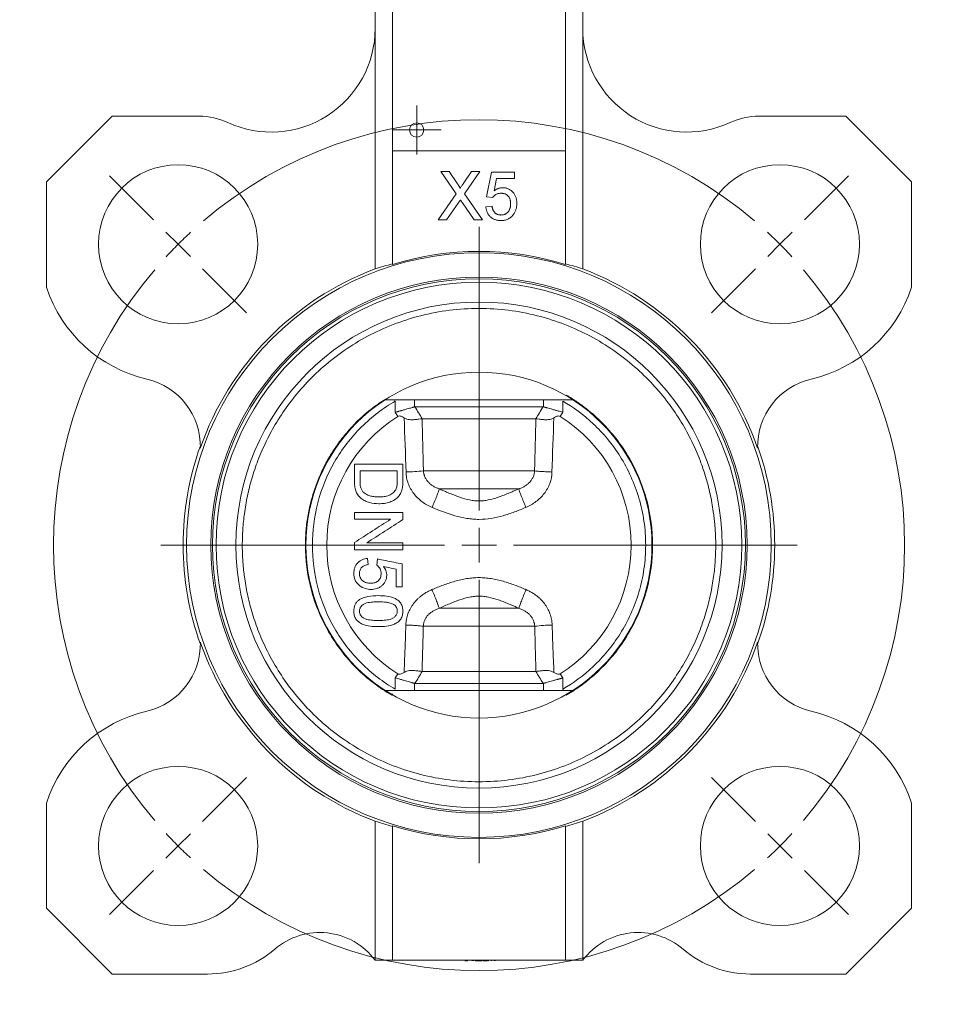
# Model space of a CAD drawing. Header units: millimetres. Extents: x 117 to 735, y -48 to 655.
# Tile 11 of 26: x 167 to 300, y 224 to 367. Entities that reach past the tile are written whole.
import ezdxf

# ---------------------------------------------------------------- set-up
doc = ezdxf.new("R2010")
doc.units = ezdxf.units.MM

# ---------------------------------------------------------------- blocks, each defined once
blk = doc.blocks.new('SW_CENTERMARKSYMBOL_4')
at = {"color": 0, "linetype": 'Continuous', "lineweight": 0}
for p, q in [((0, 2.5), (0, 3.525)), ((0, 0), (0, 2.5)), ((-2.5, 0), (-3.525, 0)), ((0, 0), (-2.5, 0)), ((0, 0), (0, -2.5)), ((0, 0), (2.5, 0)), ((2.5, 0), (3.525, 0)), ((0, -2.5), (0, -3.525))]:
    blk.add_line(p, q, dxfattribs=at)
blk = doc.blocks.new('SW_CENTERMARKSYMBOL_5')
at = {"color": 0, "linetype": 'Continuous', "lineweight": 0}
for p, q in [((-3.54, 3.54), (-9.9, 9.9)), ((90.51, 3.54), (96.87, 9.9)), ((0, 0), (-1.77, 1.77)), ((43.49, -38.49), (43.49, 2.5)), ((86.97, 0), (88.74, 1.77)), ((0, 0), (1.77, -1.77)), ((86.97, 0), (85.21, -1.77)), ((3.54, -3.54), (9.9, -9.9)), ((83.44, -3.54), (77.07, -9.9)), ((43.49, -43.49), (43.49, -40.99)), ((38.49, -43.49), (-2.5, -43.49)), ((43.49, -43.49), (40.99, -43.49)), ((43.49, -43.49), (43.49, -45.99)), ((43.49, -43.49), (45.99, -43.49)), ((48.49, -43.49), (89.47, -43.49)), ((43.49, -48.49), (43.49, -89.47)), ((3.54, -83.44), (9.9, -77.07)), ((83.44, -83.44), (77.07, -77.07)), ((0, -86.97), (1.77, -85.21)), ((86.97, -86.97), (85.21, -85.21)), ((0, -86.97), (-1.77, -88.74)), ((86.97, -86.97), (88.74, -88.74)), ((-3.54, -90.51), (-9.9, -96.87)), ((90.51, -90.51), (96.87, -96.87))]:
    blk.add_line(p, q, dxfattribs=at)
for start, end in [(49.6582, 130.3418), (132.6709, 135), (45, 47.3291), (135, 137.3291), (42.6709, 45), (139.6582, 220.3418), (319.6582, 40.3418), (222.6709, 225), (315, 317.3291), (225, 227.3291), (312.6709, 315), (229.6582, 310.3418)]:
    blk.add_arc((43.49, -43.49), 61.5, start, end, dxfattribs=at)

msp = doc.modelspace()

# ---------------------------------------------------------------- linework, layer by layer
at = {"color": 7, "linetype": 'Continuous', "lineweight": 15}
for p, q in [((220.63, 417.39), (220.63, 347.69)), ((245.63, 347.69), (245.63, 417.39)), ((218.13, 365.39), (218.13, 411.39)), ((248.13, 365.39), (248.13, 411.39)), ((218.13, 365.39), (218.13, 330.6)), ((248.13, 330.6), (248.13, 365.39)), ((180.13, 352.69), (170.63, 343.19)), ((192.66, 352.69), (180.13, 352.69)), ((273.61, 352.69), (286.13, 352.69)), ((286.13, 352.69), (295.63, 343.19)), ((220.63, 331.25), (220.63, 347.69)), ((245.63, 347.69), (220.63, 347.69)), ((245.63, 347.69), (245.63, 331.25)), ((227.61, 344.69), (228.8, 344.69)), ((229.84, 341.45), (227.61, 344.69)), ((228.8, 344.69), (230.02, 342.91)), ((230.84, 342.91), (232.06, 344.69)), ((233.27, 344.69), (231.04, 341.44)), ((232.06, 344.69), (233.27, 344.69)), ((234.21, 341.01), (234.93, 344.6)), ((234.93, 344.6), (238.25, 344.6)), ((238.25, 344.6), (238.25, 343.7)), ((170.63, 343.19), (170.63, 327.97)), ((235.66, 343.7), (235.31, 341.89)), ((238.25, 343.7), (235.66, 343.7)), ((295.63, 343.19), (295.63, 327.97)), ((227.25, 337.69), (229.84, 341.45)), ((232.43, 337.69), (230.73, 340.16)), ((231.04, 341.44), (233.63, 337.69)), ((235.11, 340.92), (234.21, 341.01)), ((230.11, 340.09), (228.46, 337.69)), ((234.12, 339.57), (235.02, 339.66)), ((228.46, 337.69), (227.25, 337.69)), ((233.63, 337.69), (232.43, 337.69)), ((246.7, 311.69), (219.57, 311.69)), ((221.03, 311.51), (221.03, 309.88)), ((242.4, 310.69), (223.87, 310.69)), ((245.24, 309.88), (245.24, 311.51)), ((221.4, 309.29), (221.03, 309.88)), ((224.92, 308.95), (224.9, 308.95)), ((241.34, 308.95), (224.92, 308.95)), ((241.37, 308.95), (241.34, 308.95)), ((244.87, 309.29), (245.24, 309.88)), ((241.17, 301.42), (225.1, 301.42)), ((227.4, 298.82), (238.87, 298.82)), ((215.13, 290.02), (215.13, 290.69)), ((222.13, 290.02), (222.13, 290.69)), ((217.11, 287.87), (217.02, 288.77)), ((218.45, 288.68), (218.37, 287.78)), ((221.15, 284.64), (222.04, 284.64)), ((238.89, 281.55), (227.38, 281.55)), ((225.08, 278.95), (241.19, 278.95)), ((221.03, 271.49), (221.4, 272.08)), ((224.9, 272.42), (224.92, 272.42)), ((224.92, 272.42), (241.34, 272.42)), ((241.34, 272.42), (241.37, 272.42)), ((245.24, 271.49), (244.87, 272.08)), ((221.03, 271.49), (221.03, 269.86)), ((223.87, 270.69), (242.4, 270.69)), ((245.24, 269.86), (245.24, 271.49)), ((219.57, 269.69), (246.7, 269.69)), ((170.63, 253.4), (170.63, 238.19)), ((295.63, 238.19), (295.63, 253.4)), ((218.13, 230.69), (218.13, 250.77)), ((248.13, 230.69), (248.13, 250.77)), ((220.63, 230.69), (220.63, 250.1)), ((245.63, 230.69), (245.63, 250.1)), ((170.63, 238.19), (180.13, 228.69)), ((286.13, 228.69), (295.63, 238.19)), ((218.13, 230.69), (220.63, 230.69)), ((220.63, 230.69), (245.63, 230.69)), ((231.12, 230.59), (231.12, 230.69)), ((231.12, 230.59), (231.21, 230.59)), ((231.21, 230.59), (231.21, 230.69)), ((231.21, 230.59), (231.49, 230.59)), ((231.49, 230.59), (231.49, 230.69)), ((231.49, 230.59), (231.49, 230.69)), ((231.49, 230.59), (231.49, 230.59)), ((232.16, 230.59), (232.16, 230.69)), ((232.29, 230.59), (232.29, 230.69)), ((232.41, 230.59), (232.41, 230.69)), ((232.62, 230.59), (232.62, 230.69)), ((232.62, 230.59), (232.76, 230.59)), ((232.76, 230.59), (232.76, 230.69)), ((232.78, 230.59), (232.78, 230.69)), ((232.78, 230.59), (232.93, 230.59)), ((232.93, 230.59), (232.93, 230.69)), ((232.93, 230.59), (233.55, 230.59)), ((233.55, 230.59), (233.55, 230.69)), ((233.55, 230.59), (233.55, 230.69)), ((233.55, 230.59), (233.55, 230.59)), ((233.61, 230.59), (233.61, 230.69)), ((233.76, 230.59), (233.76, 230.69)), ((233.76, 230.59), (234.34, 230.59)), ((234.34, 230.59), (234.34, 230.69)), ((234.34, 230.59), (234.34, 230.69)), ((234.34, 230.59), (234.34, 230.59)), ((234.45, 230.59), (234.45, 230.69)), ((234.45, 230.59), (234.51, 230.59)), ((234.51, 230.59), (234.51, 230.69)), ((234.96, 230.59), (234.96, 230.69)), ((235.39, 230.59), (235.39, 230.69)), ((235.47, 230.59), (235.47, 230.69)), ((245.63, 230.69), (248.13, 230.69)), ((180.13, 228.69), (193.89, 228.69)), ((272.38, 228.69), (286.13, 228.69))]:
    msp.add_line(p, q, dxfattribs=at)
at = {"color": 8, "linetype": 'Continuous', "lineweight": 15}
for p, q in [((223.83, 310.68), (223.83, 311.69)), ((242.44, 311.69), (242.44, 310.68)), ((223.83, 269.69), (223.83, 270.69)), ((242.44, 270.69), (242.44, 269.69))]:
    msp.add_line(p, q, dxfattribs=at)
at = {"color": 8, "linetype": 'Continuous', "lineweight": 15, "flags": 128}
for points in [[(220.93, 311.69), (220.94, 311.68), (221.03, 311.51)], [(245.34, 269.69), (245.33, 269.69), (245.24, 269.86)]]:
    msp.add_lwpolyline(points, dxfattribs=at)
at = {"color": 7, "linetype": 'Continuous', "lineweight": 15}
for centre, radius in [((224.13, 350.69), 1.03), ((189.65, 334.17), 11.5), ((276.62, 334.17), 11.5), ((233.13, 290.69), 42.25), ((233.13, 290.69), 38.75), ((233.13, 290.69), 38.5), ((233.13, 290.69), 25), ((189.65, 247.2), 11.5), ((276.62, 247.2), 11.5)]:
    msp.add_circle(centre, radius, dxfattribs=at)
for centre, radius, start, end in [((203.13, 365.39), 15, 245.2304, 360), ((263.13, 365.39), 15, 180, 294.7696), ((192.66, 342.69), 10, 65.2304, 90), ((273.61, 342.69), 10, 90, 114.7696), ((233.13, 290.69), 42.45, 72.873, 107.127), ((233.13, 290.69), 42.64, 110.5969, 160.8059), ((233.13, 290.69), 42.64, 19.1941, 69.4031), ((189.65, 334.17), 20, 198.0758, 256.9412), ((233.13, 290.69), 38, 0, 180), ((276.62, 334.17), 20, 283.0588, 341.9242), ((233.13, 290.69), 35.13, 0, 180), ((182.87, 304.95), 10, 358.5986, 76.9412), ((283.4, 304.95), 10, 103.0588, 181.4014), ((233.13, 290.69), 22, 122.2386, 237.7614), ((233.13, 290.69), 22, 302.2386, 57.7614), ((233.13, 290.69), 42.74, 160.3968, 199.6032), ((233.13, 290.69), 42.74, 340.3968, 19.6032), ((222.01, 329.62), 28.37, 271.1704, 276.2597), ((233.13, 290.69), 38, 180, 360), ((233.13, 290.69), 35.13, 180, 0), ((244.27, 253.33), 25.81, 91.2427, 96.8554), ((182.87, 276.42), 10, 283.0588, 1.4014), ((233.13, 290.69), 42.64, 199.1941, 249.4031), ((233.13, 290.69), 42.64, 290.5969, 340.8059), ((283.4, 276.42), 10, 178.5986, 256.9412), ((189.65, 247.2), 20, 103.0588, 161.9242), ((276.62, 247.2), 20, 18.0758, 76.9412), ((233.13, 290.69), 42.46, 252.8807, 287.1193), ((210.13, 224.69), 10, 36.8699, 130.5358), ((256.13, 224.69), 10, 49.4642, 143.1301), ((193.89, 243.69), 15, 270, 310.5358), ((272.38, 243.69), 15, 229.4642, 270)]:
    msp.add_arc(centre, radius, start, end, dxfattribs=at)
for centre, start_param, end_param in [((231.44, 290.69), 1.830374, 1.892359), ((234.83, 290.69), 1.249234, 1.311219), ((231.44, 290.69), 4.390826, 4.452811), ((234.83, 290.69), 4.971967, 5.033952)]:
    msp.add_ellipse(centre, major_axis=(42.1, 0), ratio=0.999191, start_param=start_param, end_param=end_param, dxfattribs=at)
for points, knots in [([(230.02, 342.91), (230.05, 342.87), (230.11, 342.79), (230.19, 342.67), (230.25, 342.56), (230.3, 342.47), (230.34, 342.4), (230.37, 342.33), (230.39, 342.29), (230.39, 342.26), (230.39, 342.25)], [0, 0, 0, 0, 0.209538, 0.393206, 0.554151, 0.689382, 0.80228, 0.889952, 0.956059, 1, 1, 1, 1]), ([(230.39, 342.25), (230.42, 342.29), (230.48, 342.38), (230.59, 342.54), (230.71, 342.72), (230.8, 342.84), (230.84, 342.91)], [0, 0, 0, 0, 0.195959, 0.429465, 0.696675, 1, 1, 1, 1]), ([(235.31, 341.89), (235.36, 341.92), (235.45, 342), (235.6, 342.09), (235.76, 342.17), (235.91, 342.24), (236.07, 342.29), (236.23, 342.32), (236.39, 342.35), (236.5, 342.35), (236.55, 342.35)], [0, 0, 0, 0, 0.136729, 0.268515, 0.395529, 0.52, 0.640496, 0.761236, 0.880107, 1, 1, 1, 1]), ([(236.55, 342.35), (236.63, 342.35), (236.76, 342.35), (236.97, 342.32), (237.17, 342.27), (237.35, 342.2), (237.53, 342.11), (237.7, 342), (237.87, 341.87), (238.02, 341.72), (238.16, 341.56), (238.28, 341.38), (238.38, 341.19), (238.46, 340.99), (238.53, 340.78), (238.58, 340.56), (238.6, 340.33), (238.61, 340.17), (238.61, 340.09)], [0, 0, 0, 0, 0.061997, 0.122088, 0.181375, 0.239508, 0.297836, 0.35688, 0.417282, 0.47964, 0.5425, 0.604962, 0.666991, 0.730216, 0.794173, 0.860458, 0.928578, 1, 1, 1, 1]), ([(230.44, 340.58), (230.41, 340.52), (230.34, 340.43), (230.25, 340.3), (230.18, 340.19), (230.13, 340.12), (230.11, 340.09)], [0, 0, 0, 0, 0.326889, 0.601754, 0.825221, 1, 1, 1, 1]), ([(230.73, 340.16), (230.68, 340.23), (230.59, 340.37), (230.49, 340.51), (230.44, 340.58)], [0, 0, 0, 0, 0.505782, 1, 1, 1, 1]), ([(236.31, 341.54), (236.24, 341.54), (236.1, 341.54), (235.91, 341.51), (235.74, 341.45), (235.58, 341.37), (235.44, 341.28), (235.31, 341.17), (235.2, 341.05), (235.14, 340.96), (235.11, 340.92)], [0, 0, 0, 0, 0.14786, 0.283561, 0.412369, 0.534236, 0.652692, 0.768663, 0.883652, 1, 1, 1, 1]), ([(237.71, 340.03), (237.71, 340.09), (237.71, 340.2), (237.69, 340.36), (237.66, 340.52), (237.63, 340.66), (237.58, 340.79), (237.51, 340.92), (237.44, 341.03), (237.36, 341.14), (237.26, 341.24), (237.16, 341.32), (237.04, 341.39), (236.92, 341.45), (236.78, 341.49), (236.63, 341.52), (236.47, 341.54), (236.36, 341.54), (236.31, 341.54)], [0, 0, 0, 0, 0.072866, 0.141887, 0.207453, 0.270438, 0.331641, 0.390108, 0.448069, 0.505503, 0.562488, 0.619084, 0.676416, 0.735452, 0.796241, 0.860406, 0.928305, 1, 1, 1, 1]), ([(236.3, 337.6), (236.22, 337.6), (236.07, 337.6), (235.86, 337.63), (235.65, 337.67), (235.46, 337.73), (235.27, 337.8), (235.1, 337.9), (234.94, 338.01), (234.79, 338.13), (234.65, 338.27), (234.52, 338.43), (234.42, 338.59), (234.33, 338.77), (234.25, 338.95), (234.19, 339.15), (234.15, 339.35), (234.13, 339.5), (234.12, 339.57)], [0, 0, 0, 0, 0.069298, 0.135561, 0.199671, 0.261716, 0.322662, 0.382907, 0.443032, 0.503501, 0.563724, 0.62398, 0.683629, 0.743848, 0.805192, 0.867649, 0.932778, 1, 1, 1, 1]), ([(235.02, 339.66), (235.03, 339.61), (235.05, 339.51), (235.08, 339.37), (235.12, 339.24), (235.17, 339.11), (235.23, 339), (235.29, 338.9), (235.36, 338.8), (235.44, 338.72), (235.52, 338.64), (235.61, 338.58), (235.71, 338.52), (235.82, 338.48), (235.93, 338.45), (236.05, 338.42), (236.17, 338.41), (236.26, 338.4), (236.3, 338.4)], [0, 0, 0, 0, 0.077361, 0.15048, 0.219977, 0.286681, 0.349678, 0.41068, 0.469427, 0.526756, 0.583142, 0.638824, 0.695263, 0.752696, 0.810849, 0.871356, 0.934436, 1, 1, 1, 1]), ([(236.3, 338.4), (236.36, 338.4), (236.46, 338.41), (236.61, 338.43), (236.75, 338.46), (236.89, 338.51), (237.02, 338.57), (237.13, 338.65), (237.24, 338.74), (237.34, 338.85), (237.43, 338.96), (237.5, 339.09), (237.57, 339.23), (237.62, 339.37), (237.66, 339.52), (237.69, 339.68), (237.71, 339.86), (237.71, 339.97), (237.71, 340.03)], [0, 0, 0, 0, 0.065801, 0.128677, 0.188676, 0.247598, 0.304849, 0.361786, 0.419523, 0.478682, 0.53877, 0.598799, 0.660184, 0.722952, 0.787993, 0.855404, 0.926153, 1, 1, 1, 1]), ([(238.61, 340.09), (238.61, 340.01), (238.6, 339.86), (238.58, 339.63), (238.54, 339.41), (238.48, 339.2), (238.4, 339), (238.31, 338.81), (238.2, 338.62), (238.12, 338.5), (238.07, 338.45)], [0, 0, 0, 0, 0.132462, 0.26165, 0.387547, 0.510782, 0.632675, 0.75466, 0.876523, 1, 1, 1, 1]), ([(238.07, 338.45), (238.02, 338.38), (237.91, 338.24), (237.72, 338.07), (237.52, 337.92), (237.3, 337.8), (237.07, 337.71), (236.83, 337.64), (236.57, 337.6), (236.39, 337.6), (236.3, 337.6)], [0, 0, 0, 0, 0.127893, 0.251579, 0.372793, 0.492778, 0.61359, 0.737809, 0.86618, 1, 1, 1, 1]), ([(267.34, 290.69), (267.34, 290.88), (267.34, 291.26), (267.33, 291.82), (267.3, 292.39), (267.27, 292.96), (267.23, 293.53), (267.17, 294.1), (267.11, 294.66), (266.96, 295.89), (266.63, 297.77), (266.1, 299.9), (265.56, 301.61), (264.91, 303.43), (263.9, 305.75), (262.38, 308.53), (260.51, 311.29), (258.27, 313.99), (255.63, 316.54), (252.62, 318.89), (249.23, 320.96), (245.53, 322.66), (241.56, 323.93), (237.39, 324.72), (233.13, 324.98), (228.87, 324.72), (224.71, 323.93), (220.74, 322.66), (217.03, 320.96), (213.65, 318.89), (210.63, 316.54), (208, 313.99), (205.76, 311.29), (203.89, 308.53), (202.37, 305.75), (201.36, 303.43), (200.71, 301.61), (200.17, 299.9), (199.63, 297.77), (199.28, 295.7), (199.09, 294.1), (199, 292.96), (198.94, 291.82), (198.93, 291.07), (198.93, 290.69)], [0, 0, 0, 0, 0.005304, 0.010604, 0.015901, 0.021197, 0.026493, 0.03179, 0.037091, 0.042396, 0.066376, 0.090361, 0.103482, 0.116608, 0.144424, 0.173844, 0.204875, 0.237493, 0.27164, 0.307214, 0.344074, 0.382029, 0.420851, 0.460273, 0.500001, 0.539729, 0.57915, 0.617972, 0.655928, 0.692787, 0.728362, 0.762508, 0.795126, 0.826157, 0.855578, 0.883393, 0.896514, 0.90964, 0.93362, 0.957605, 0.968209, 0.978801, 0.989395, 1, 1, 1, 1]), ([(245.74, 312.38), (245.88, 312.29), (246.17, 312.12), (246.61, 311.85), (247.06, 311.56), (247.52, 311.24), (247.99, 310.91), (248.71, 310.36), (249.71, 309.54), (251.25, 308.09), (253.08, 306.02), (254.88, 303.34), (256.37, 300.33), (257.78, 296.19), (258.51, 290.69), (257.78, 285.18), (256.37, 281.04), (254.88, 278.04), (253.08, 275.35), (251.25, 273.28), (249.71, 271.83), (248.64, 270.95), (247.76, 270.29), (247.07, 269.82), (246.4, 269.38), (245.95, 269.12), (245.74, 268.99)], [0, 0, 0, 0, 0.009483, 0.019344, 0.029583, 0.0402, 0.051195, 0.062567, 0.092474, 0.125124, 0.183569, 0.250171, 0.310166, 0.375219, 0.500001, 0.624783, 0.689835, 0.74983, 0.816432, 0.874877, 0.907527, 0.937434, 0.954351, 0.970417, 0.985634, 1, 1, 1, 1]), ([(209.05, 290.69), (209.05, 292.69), (209.3, 294.76), (210.37, 298.84), (211.19, 300.84), (213.33, 304.56), (214.65, 306.27), (217.64, 309.25), (219.3, 310.51), (221.03, 311.51)], [0, 0, 0, 0, 0.25, 0.25, 0.5, 0.5, 0.75, 0.75, 1, 1, 1, 1]), ([(221.03, 309.88), (221.09, 309.9), (221.19, 309.93), (221.34, 309.97), (221.48, 310.01), (221.61, 310.05), (221.72, 310.08), (221.82, 310.11), (222.03, 310.17), (222.34, 310.25), (222.73, 310.37), (223.07, 310.46), (223.35, 310.54), (223.55, 310.6), (223.71, 310.65), (223.79, 310.67), (223.83, 310.68)], [0, 0, 0, 0, 0.046389, 0.089269, 0.128641, 0.164505, 0.196859, 0.225705, 0.251043, 0.382734, 0.500765, 0.62939, 0.750433, 0.835565, 0.918738, 1, 1, 1, 1]), ([(241.34, 308.95), (241.52, 309.24), (241.87, 309.81), (242.22, 310.39), (242.4, 310.69)], [0, 0, 0, 0, 0.488508, 1, 1, 1, 1]), ([(242.44, 310.68), (242.46, 310.67), (242.5, 310.66), (242.56, 310.64), (242.64, 310.62), (242.72, 310.6), (242.8, 310.58), (242.95, 310.53), (243.19, 310.46), (243.54, 310.37), (243.93, 310.25), (244.28, 310.15), (244.6, 310.06), (244.89, 309.98), (245.11, 309.92), (245.24, 309.88)], [0, 0, 0, 0, 0.040406, 0.081284, 0.122642, 0.164485, 0.206819, 0.24965, 0.370684, 0.499319, 0.61734, 0.749042, 0.813602, 0.897258, 1, 1, 1, 1]), ([(245.24, 311.51), (246.74, 310.64), (248.24, 309.55), (251.07, 306.88), (252.4, 305.3), (254.11, 302.59), (254.62, 301.63), (255.53, 299.61), (255.93, 298.56), (256.56, 296.39), (256.81, 295.27), (257.14, 293), (257.22, 291.84), (257.22, 289.53), (257.14, 288.38), (256.81, 286.1), (256.56, 284.98), (255.93, 282.81), (255.53, 281.76), (254.62, 279.75), (254.11, 278.79), (252.4, 276.07), (251.07, 274.49), (248.24, 271.82), (246.74, 270.73), (245.24, 269.86)], [0, 0, 0, 0, 0.125, 0.125, 0.25, 0.25, 0.3125, 0.3125, 0.375, 0.375, 0.4375, 0.4375, 0.5, 0.5, 0.5625, 0.5625, 0.625, 0.625, 0.6875, 0.6875, 0.75, 0.75, 0.875, 0.875, 1, 1, 1, 1]), ([(222.31, 309.08), (222.17, 309.17), (222.02, 309.25), (221.8, 309.33), (221.72, 309.35), (221.55, 309.35), (221.47, 309.34), (221.4, 309.29)], [0, 0, 0, 0, 0.5, 0.5, 0.75, 0.75, 1, 1, 1, 1]), ([(222.31, 309.08), (222.43, 309.01), (222.55, 308.95), (222.82, 308.87), (222.95, 308.84), (223.35, 308.8), (223.61, 308.81), (223.95, 308.83), (224.06, 308.84), (224.27, 308.87), (224.37, 308.88), (224.64, 308.92), (224.79, 308.94), (224.9, 308.95)], [0, 0, 0, 0, 0.125, 0.125, 0.25, 0.25, 0.5, 0.5, 0.625, 0.625, 0.75, 0.75, 1, 1, 1, 1]), ([(224.9, 308.95), (224.92, 308.45), (224.95, 307.43), (224.99, 305.92), (225.03, 304.41), (225.07, 302.91), (225.09, 301.92), (225.1, 301.42)], [0, 0, 0, 0, 0.2020119, 0.4030102, 0.6030026, 0.8019965, 1, 1, 1, 1]), ([(241.17, 301.42), (241.18, 301.92), (241.2, 302.91), (241.24, 304.41), (241.28, 305.92), (241.32, 307.43), (241.35, 308.45), (241.37, 308.95)], [0, 0, 0, 0, 0.198003, 0.396997, 0.59699, 0.797988, 1, 1, 1, 1]), ([(241.37, 308.95), (241.48, 308.94), (241.63, 308.92), (241.9, 308.88), (242, 308.87), (242.21, 308.84), (242.32, 308.83), (242.66, 308.81), (242.92, 308.8), (243.32, 308.84), (243.45, 308.87), (243.72, 308.95), (243.84, 309.01), (243.96, 309.08)], [0, 0, 0, 0, 0.25, 0.25, 0.375, 0.375, 0.5, 0.5, 0.75, 0.75, 0.875, 0.875, 1, 1, 1, 1]), ([(244.87, 309.29), (244.8, 309.34), (244.72, 309.35), (244.55, 309.35), (244.47, 309.33), (244.24, 309.25), (244.1, 309.17), (243.96, 309.08)], [0, 0, 0, 0, 0.25, 0.25, 0.5, 0.5, 1, 1, 1, 1]), ([(222.13, 302.41), (222.13, 302.01), (222.13, 301.21), (222.13, 300.41), (222.13, 300.02)], [0, 0, 0, 0, 0.5, 1, 1, 1, 1]), ([(221.33, 301.42), (220.88, 301.42), (219.98, 301.42), (218.63, 301.42), (217.29, 301.42), (216.39, 301.42), (215.94, 301.42)], [0, 0, 0, 0, 0.250007, 0.500001, 0.749995, 1, 1, 1, 1]), ([(215.94, 301.42), (215.94, 301.18), (215.94, 300.7), (215.94, 300.22), (215.94, 299.98)], [0, 0, 0, 0, 0.5, 1, 1, 1, 1]), ([(221.33, 300), (221.33, 300.24), (221.33, 300.71), (221.33, 301.19), (221.33, 301.42)], [0, 0, 0, 0, 0.500001, 1, 1, 1, 1]), ([(222.59, 301.25), (222.6, 300.97), (222.63, 300.69), (222.73, 300.14), (222.81, 299.87), (223, 299.35), (223.12, 299.09), (223.39, 298.6), (223.54, 298.36), (223.88, 297.92), (224.07, 297.71), (224.47, 297.31), (224.68, 297.13), (225.35, 296.63), (225.84, 296.36), (226.36, 296.14)], [0, 0, 0, 0, 0.125, 0.125, 0.25, 0.25, 0.375, 0.375, 0.5, 0.5, 0.625, 0.625, 0.75, 0.75, 1, 1, 1, 1]), ([(225.1, 301.42), (225.11, 301.37), (225.11, 301.26), (225.14, 301.11), (225.17, 300.95), (225.21, 300.8), (225.26, 300.65), (225.36, 300.41), (225.54, 300.09), (225.84, 299.74), (226.18, 299.43), (226.56, 299.18), (226.97, 298.97), (227.26, 298.87), (227.4, 298.82)], [0, 0, 0, 0, 0.041331, 0.082893, 0.124691, 0.166734, 0.209029, 0.251583, 0.375085, 0.501525, 0.624775, 0.7513, 0.874053, 1, 1, 1, 1]), ([(238.87, 298.82), (238.94, 298.84), (239.09, 298.89), (239.3, 298.98), (239.51, 299.08), (239.77, 299.22), (240.09, 299.44), (240.44, 299.74), (240.73, 300.1), (240.92, 300.44), (241.04, 300.73), (241.1, 300.96), (241.15, 301.19), (241.16, 301.34), (241.17, 301.42)], [0, 0, 0, 0, 0.064016, 0.127131, 0.189436, 0.251019, 0.377488, 0.500686, 0.626936, 0.750263, 0.813522, 0.876215, 0.938366, 1, 1, 1, 1]), ([(239.91, 296.14), (240.17, 296.25), (240.42, 296.37), (240.91, 296.65), (241.14, 296.8), (241.59, 297.14), (241.8, 297.32), (242.2, 297.71), (242.39, 297.92), (242.73, 298.37), (242.88, 298.6), (243.15, 299.09), (243.27, 299.35), (243.56, 300.14), (243.66, 300.69), (243.68, 301.25)], [0, 0, 0, 0, 0.125, 0.125, 0.25, 0.25, 0.375, 0.375, 0.5, 0.5, 0.625, 0.625, 0.75, 0.75, 1, 1, 1, 1]), ([(243.68, 301.25), (243.43, 301.26), (243.17, 301.27), (242.67, 301.3), (242.43, 301.31), (241.98, 301.34), (241.77, 301.35), (241.42, 301.39), (241.28, 301.4), (241.17, 301.42)], [0, 0, 0, 0, 0.25, 0.25, 0.5, 0.5, 0.75, 0.75, 1, 1, 1, 1]), ([(215.13, 299.9), (215.14, 299.67), (215.15, 299.44), (215.21, 298.99), (215.25, 298.76), (215.39, 298.33), (215.5, 298.12), (215.76, 297.74), (215.92, 297.58), (216.27, 297.29), (216.47, 297.17), (216.88, 296.97), (217.1, 296.9), (217.76, 296.71), (218.21, 296.67), (218.67, 296.67)], [0, 0, 0, 0, 0.125, 0.125, 0.25, 0.25, 0.375, 0.375, 0.5, 0.5, 0.625, 0.625, 0.75, 0.75, 1, 1, 1, 1]), ([(216.44, 298.33), (216.33, 298.43), (216.25, 298.55), (216.11, 298.81), (216.06, 298.95), (215.99, 299.24), (215.97, 299.39), (215.95, 299.68), (215.94, 299.83), (215.94, 299.98)], [0, 0, 0, 0, 0.25, 0.25, 0.5, 0.5, 0.75, 0.75, 1, 1, 1, 1]), ([(221.33, 300), (221.32, 299.81), (221.32, 299.61), (221.29, 299.32), (221.28, 299.22), (221.24, 299.03), (221.22, 298.94), (221.18, 298.85)], [0, 0, 0, 0, 0.5, 0.5, 0.75, 0.75, 1, 1, 1, 1]), ([(218.69, 297.65), (218.49, 297.66), (218.29, 297.66), (217.89, 297.7), (217.69, 297.73), (217.3, 297.83), (217.11, 297.9), (216.76, 298.08), (216.59, 298.19), (216.44, 298.33)], [0, 0, 0, 0, 0.25, 0.25, 0.5, 0.5, 0.75, 0.75, 1, 1, 1, 1]), ([(218.67, 296.67), (218.94, 296.67), (219.2, 296.68), (219.72, 296.76), (219.98, 296.82), (220.48, 296.98), (220.72, 297.1), (221.16, 297.39), (221.36, 297.56), (221.53, 297.76)], [0, 0, 0, 0, 0.25, 0.25, 0.5, 0.5, 0.75, 0.75, 1, 1, 1, 1]), ([(221.18, 298.85), (221.13, 298.73), (221.07, 298.63), (220.92, 298.43), (220.84, 298.34), (220.57, 298.09), (220.35, 297.96), (219.9, 297.78), (219.66, 297.73), (219.17, 297.67), (218.93, 297.66), (218.69, 297.65)], [0, 0, 0, 0, 0.125, 0.125, 0.25, 0.25, 0.5, 0.5, 0.75, 0.75, 1, 1, 1, 1]), ([(221.53, 297.76), (221.65, 297.91), (221.76, 298.07), (221.89, 298.32), (221.92, 298.41), (221.99, 298.59), (222.01, 298.69), (222.03, 298.78)], [0, 0, 0, 0, 0.5, 0.5, 0.75, 0.75, 1, 1, 1, 1]), ([(226.36, 296.14), (226.47, 296.41), (226.59, 296.69), (226.82, 297.25), (226.93, 297.53), (227.12, 298.02), (227.2, 298.24), (227.33, 298.59), (227.38, 298.73), (227.4, 298.82)], [0, 0, 0, 0, 0.25, 0.25, 0.5, 0.5, 0.75, 0.75, 1, 1, 1, 1]), ([(227.4, 298.82), (227.58, 298.74), (227.92, 298.58), (228.42, 298.36), (229, 298.12), (229.65, 297.86), (230.6, 297.52), (231.53, 297.24), (232.46, 297.09), (232.91, 297.07), (233.36, 297.07), (233.81, 297.09), (234.74, 297.24), (235.67, 297.52), (236.62, 297.86), (237.35, 298.15), (238.11, 298.48), (238.61, 298.7), (238.87, 298.82)], [0, 0, 0, 0, 0.047928, 0.093402, 0.136466, 0.20418, 0.266276, 0.38729, 0.444614, 0.500001, 0.500079, 0.555275, 0.61203, 0.733512, 0.795751, 0.863642, 0.929087, 1, 1, 1, 1]), ([(239.91, 296.14), (239.79, 296.41), (239.68, 296.69), (239.45, 297.25), (239.34, 297.53), (239.15, 298.02), (239.06, 298.24), (238.94, 298.59), (238.89, 298.73), (238.87, 298.82)], [0, 0, 0, 0, 0.25, 0.25, 0.5, 0.5, 0.75, 0.75, 1, 1, 1, 1]), ([(226.36, 296.14), (227.44, 295.68), (228.54, 295.26), (230.22, 294.78), (230.8, 294.65), (231.67, 294.51), (231.97, 294.47), (232.55, 294.42), (232.84, 294.41), (233.72, 294.41), (234.3, 294.46), (235.46, 294.64), (236.04, 294.78), (237.17, 295.1), (237.73, 295.28), (238.83, 295.69), (239.37, 295.91), (239.91, 296.14)], [0, 0, 0, 0, 0.25, 0.25, 0.375, 0.375, 0.4375, 0.4375, 0.5, 0.5, 0.625, 0.625, 0.75, 0.75, 0.875, 0.875, 1, 1, 1, 1]), ([(215.13, 294.42), (215.13, 294.59), (215.13, 294.92), (215.13, 295.24), (215.13, 295.41)], [0, 0, 0, 0, 0.5, 1, 1, 1, 1]), ([(222.13, 295.41), (222.13, 295.24), (222.13, 294.89), (222.13, 294.54), (222.13, 294.37)], [0, 0, 0, 0, 0.5, 1, 1, 1, 1]), ([(220.36, 294.42), (219.92, 294.42), (219.05, 294.42), (217.74, 294.42), (216.44, 294.42), (215.57, 294.42), (215.13, 294.42)], [0, 0, 0, 0, 0.2500057, 0.5, 0.7499943, 1, 1, 1, 1]), ([(198.01, 290.69), (197.96, 290.69), (197.89, 290.69), (197.71, 290.69), (197.59, 290.69), (197.29, 290.69), (197.12, 290.69), (196.73, 290.69), (196.53, 290.69), (196.13, 290.69), (195.94, 290.69), (195.62, 290.69), (195.49, 290.69), (195.29, 290.69), (195.23, 290.69), (195.15, 290.69), (195.13, 290.69), (195.13, 290.69)], [0, 0, 0, 0, 0.125, 0.125, 0.25, 0.25, 0.375, 0.375, 0.5, 0.5, 0.625, 0.625, 0.75, 0.75, 0.875, 0.875, 1, 1, 1, 1]), ([(198.01, 290.69), (198.08, 290.69), (198.21, 290.69), (198.54, 290.69), (198.74, 290.69), (198.93, 290.69)], [0, 0, 0, 0, 0.5, 0.5, 1, 1, 1, 1]), ([(198.93, 290.69), (198.93, 290.5), (198.93, 290.12), (198.94, 289.55), (198.97, 288.98), (199, 288.41), (199.04, 287.84), (199.09, 287.28), (199.16, 286.71), (199.31, 285.48), (199.63, 283.6), (200.17, 281.48), (200.71, 279.76), (201.36, 277.94), (202.37, 275.62), (203.89, 272.85), (205.76, 270.08), (208, 267.39), (210.63, 264.83), (213.65, 262.48), (217.03, 260.41), (220.74, 258.71), (224.71, 257.44), (228.87, 256.65), (233.13, 256.39), (237.39, 256.65), (241.56, 257.44), (245.53, 258.71), (249.23, 260.41), (252.62, 262.48), (255.63, 264.83), (258.27, 267.39), (260.51, 270.08), (262.38, 272.85), (263.9, 275.62), (264.91, 277.94), (265.56, 279.76), (266.1, 281.48), (266.63, 283.6), (266.99, 285.67), (267.18, 287.27), (267.27, 288.41), (267.33, 289.55), (267.34, 290.31), (267.34, 290.69)], [0, 0, 0, 0, 0.005304, 0.010604, 0.015901, 0.021197, 0.026493, 0.03179, 0.037091, 0.042396, 0.066376, 0.090361, 0.103482, 0.116608, 0.144424, 0.173844, 0.204875, 0.237493, 0.27164, 0.307214, 0.344074, 0.382029, 0.420851, 0.460273, 0.500001, 0.539729, 0.57915, 0.617972, 0.655928, 0.692787, 0.728362, 0.762508, 0.795126, 0.826157, 0.855578, 0.883393, 0.896514, 0.90964, 0.93362, 0.957605, 0.968209, 0.978801, 0.989395, 1, 1, 1, 1]), ([(208.05, 290.69), (208.05, 288.6), (208.31, 286.44), (209.42, 282.2), (210.28, 280.11), (212.51, 276.23), (213.88, 274.45), (216.99, 271.35), (218.73, 270.04), (220.53, 268.99)], [0, 0, 0, 0, 0.25, 0.25, 0.5, 0.5, 0.75, 0.75, 1, 1, 1, 1]), ([(208.05, 290.69), (208.05, 290.69), (208.07, 290.69), (208.18, 290.69), (208.25, 290.69), (208.45, 290.69), (208.56, 290.69), (208.81, 290.69), (208.93, 290.69), (209.05, 290.69)], [0, 0, 0, 0, 0.25, 0.25, 0.5, 0.5, 0.75, 0.75, 1, 1, 1, 1]), ([(221.03, 269.86), (219.3, 270.86), (217.64, 272.12), (214.65, 275.1), (213.33, 276.81), (211.19, 280.53), (210.37, 282.53), (209.3, 286.61), (209.05, 288.68), (209.05, 290.69)], [0, 0, 0, 0, 0.25, 0.25, 0.5, 0.5, 0.75, 0.75, 1, 1, 1, 1]), ([(216.91, 291.01), (217.35, 291.01), (218.22, 291.01), (219.52, 291.01), (220.83, 291.01), (221.7, 291.01), (222.13, 291.01)], [0, 0, 0, 0, 0.250006, 0.5, 0.749994, 1, 1, 1, 1]), ([(268.26, 290.69), (268.19, 290.69), (268.06, 290.69), (267.72, 290.69), (267.53, 290.69), (267.34, 290.69)], [0, 0, 0, 0, 0.5, 0.5, 1, 1, 1, 1]), ([(268.26, 290.69), (268.31, 290.69), (268.38, 290.69), (268.56, 290.69), (268.68, 290.69), (268.98, 290.69), (269.15, 290.69), (269.53, 290.69), (269.74, 290.69), (270.14, 290.69), (270.33, 290.69), (270.65, 290.69), (270.78, 290.69), (270.98, 290.69), (271.04, 290.69), (271.12, 290.69), (271.13, 290.69), (271.13, 290.69)], [0, 0, 0, 0, 0.125, 0.125, 0.25, 0.25, 0.375, 0.375, 0.5, 0.5, 0.625, 0.625, 0.75, 0.75, 0.875, 0.875, 1, 1, 1, 1]), ([(217.02, 288.77), (216.75, 288.74), (216.49, 288.67), (216.12, 288.51), (216, 288.44), (215.78, 288.29), (215.67, 288.2), (215.49, 287.99), (215.41, 287.89), (215.27, 287.65), (215.21, 287.53), (215.08, 287.14), (215.05, 286.87), (215.04, 286.59)], [0, 0, 0, 0, 0.25, 0.25, 0.375, 0.375, 0.5, 0.5, 0.625, 0.625, 0.75, 0.75, 1, 1, 1, 1]), ([(215.85, 286.59), (215.86, 286.75), (215.88, 286.92), (215.97, 287.15), (216, 287.23), (216.09, 287.37), (216.15, 287.43), (216.33, 287.6), (216.48, 287.68), (216.78, 287.8), (216.95, 287.84), (217.11, 287.87)], [0, 0, 0, 0, 0.25, 0.25, 0.375, 0.375, 0.5, 0.5, 0.75, 0.75, 1, 1, 1, 1]), ([(218.37, 287.78), (218.46, 287.71), (218.55, 287.64), (218.71, 287.47), (218.79, 287.37), (218.9, 287.17), (218.93, 287.05), (218.98, 286.82), (218.99, 286.7), (218.99, 286.58)], [0, 0, 0, 0, 0.25, 0.25, 0.5, 0.5, 0.75, 0.75, 1, 1, 1, 1]), ([(218.45, 288.68), (218.85, 288.6), (219.65, 288.44), (220.85, 288.2), (221.65, 288.04), (222.04, 287.96)], [0, 0, 0, 0, 0.333336, 0.666664, 1, 1, 1, 1]), ([(221.15, 287.23), (220.84, 287.29), (220.24, 287.41), (219.64, 287.52), (219.33, 287.58)], [0, 0, 0, 0, 0.5, 1, 1, 1, 1]), ([(219.8, 286.34), (219.8, 286.56), (219.76, 286.78), (219.59, 287.21), (219.47, 287.4), (219.33, 287.58)], [0, 0, 0, 0, 0.5, 0.5, 1, 1, 1, 1]), ([(222.04, 287.96), (222.04, 287.41), (222.04, 286.3), (222.04, 285.19), (222.04, 284.64)], [0, 0, 0, 0, 0.5000001, 1, 1, 1, 1]), ([(215.04, 286.59), (215.05, 286.25), (215.11, 285.91), (215.32, 285.45), (215.42, 285.3), (215.64, 285.04), (215.76, 284.92), (215.89, 284.82)], [0, 0, 0, 0, 0.5, 0.5, 0.75, 0.75, 1, 1, 1, 1]), ([(217.48, 285.18), (217.28, 285.18), (217.08, 285.2), (216.69, 285.31), (216.5, 285.39), (216.18, 285.64), (216.05, 285.8), (215.89, 286.18), (215.86, 286.38), (215.85, 286.59)], [0, 0, 0, 0, 0.25, 0.25, 0.5, 0.5, 0.75, 0.75, 1, 1, 1, 1]), ([(218.99, 286.58), (218.99, 286.39), (218.97, 286.19), (218.87, 285.91), (218.83, 285.82), (218.72, 285.66), (218.65, 285.59), (218.5, 285.46), (218.42, 285.41), (218.25, 285.32), (218.16, 285.28), (217.87, 285.2), (217.68, 285.18), (217.48, 285.18)], [0, 0, 0, 0, 0.25, 0.25, 0.375, 0.375, 0.5, 0.5, 0.625, 0.625, 0.75, 0.75, 1, 1, 1, 1]), ([(217.53, 284.28), (217.82, 284.29), (218.1, 284.32), (218.51, 284.45), (218.64, 284.51), (218.89, 284.65), (219, 284.73), (219.22, 284.92), (219.32, 285.02), (219.49, 285.25), (219.57, 285.37), (219.75, 285.76), (219.79, 286.05), (219.8, 286.34)], [0, 0, 0, 0, 0.25, 0.25, 0.375, 0.375, 0.5, 0.5, 0.625, 0.625, 0.75, 0.75, 1, 1, 1, 1]), ([(221.15, 284.64), (221.15, 285.07), (221.15, 285.93), (221.15, 286.8), (221.15, 287.23)], [0, 0, 0, 0, 0.5, 1, 1, 1, 1]), ([(215.89, 284.82), (216.13, 284.64), (216.39, 284.5), (216.95, 284.32), (217.24, 284.29), (217.53, 284.28)], [0, 0, 0, 0, 0.5, 0.5, 1, 1, 1, 1]), ([(226.33, 284.25), (226.47, 284.31), (226.74, 284.42), (227.29, 284.64), (227.97, 284.91), (228.8, 285.2), (229.65, 285.46), (230.5, 285.68), (231.37, 285.85), (232.1, 285.94), (232.69, 285.98), (233.14, 285.99), (233.58, 285.98), (234.17, 285.94), (234.9, 285.85), (235.77, 285.68), (236.62, 285.46), (237.47, 285.2), (238.3, 284.91), (238.98, 284.64), (239.53, 284.42), (239.8, 284.31), (239.94, 284.25)], [0, 0, 0, 0, 0.0321195, 0.0626254, 0.12514, 0.1875296, 0.2498448, 0.3121974, 0.3747979, 0.4376356, 0.4688921, 0.5000789, 0.5312495, 0.5624574, 0.6251671, 0.687909, 0.7503294, 0.8126541, 0.8750067, 0.937447, 0.9679186, 1, 1, 1, 1]), ([(218.59, 283.38), (218.09, 283.38), (217.58, 283.35), (216.85, 283.21), (216.61, 283.14), (216.15, 282.96), (215.93, 282.85), (215.72, 282.7)], [0, 0, 0, 0, 0.5, 0.5, 0.75, 0.75, 1, 1, 1, 1]), ([(222.13, 281.14), (222.13, 281.34), (222.11, 281.53), (222.01, 281.92), (221.94, 282.11), (221.72, 282.44), (221.58, 282.58), (221.27, 282.83), (221.09, 282.93), (220.55, 283.17), (220.16, 283.27), (219.38, 283.37), (218.98, 283.38), (218.59, 283.38)], [0, 0, 0, 0, 0.125, 0.125, 0.25, 0.25, 0.375, 0.375, 0.5, 0.5, 0.75, 0.75, 1, 1, 1, 1]), ([(222.56, 279.13), (222.56, 279.2), (222.57, 279.34), (222.59, 279.55), (222.62, 279.76), (222.66, 280.04), (222.74, 280.38), (222.91, 280.91), (223.2, 281.55), (223.66, 282.25), (224.13, 282.78), (224.54, 283.16), (224.91, 283.45), (225.34, 283.75), (225.83, 284.02), (226.17, 284.18), (226.33, 284.25)], [0, 0, 0, 0, 0.031452, 0.062733, 0.093881, 0.124935, 0.187627, 0.249575, 0.374697, 0.499202, 0.624478, 0.687598, 0.749069, 0.835885, 0.919347, 1, 1, 1, 1]), ([(227.38, 281.55), (227.35, 281.64), (227.31, 281.78), (227.18, 282.13), (227.1, 282.35), (226.91, 282.85), (226.8, 283.13), (226.57, 283.69), (226.45, 283.98), (226.33, 284.25)], [0, 0, 0, 0, 0.25, 0.25, 0.5, 0.5, 0.75, 0.75, 1, 1, 1, 1]), ([(238.89, 281.55), (238.71, 281.63), (238.37, 281.79), (237.87, 282.01), (237.29, 282.25), (236.65, 282.51), (235.7, 282.86), (234.76, 283.13), (233.83, 283.29), (233.15, 283.33), (232.46, 283.29), (231.53, 283.14), (230.59, 282.87), (229.64, 282.52), (228.91, 282.22), (228.15, 281.9), (227.64, 281.67), (227.38, 281.55)], [0, 0, 0, 0, 0.047602, 0.092774, 0.135559, 0.203056, 0.264946, 0.386166, 0.443463, 0.498962, 0.554483, 0.611812, 0.73299, 0.795219, 0.863135, 0.928801, 1, 1, 1, 1]), ([(238.89, 281.55), (238.92, 281.64), (238.96, 281.78), (239.08, 282.13), (239.17, 282.35), (239.36, 282.85), (239.47, 283.13), (239.7, 283.69), (239.82, 283.98), (239.94, 284.25)], [0, 0, 0, 0, 0.25, 0.25, 0.5, 0.5, 0.75, 0.75, 1, 1, 1, 1]), ([(239.94, 284.25), (240.02, 284.21), (240.18, 284.14), (240.43, 284.02), (240.67, 283.89), (240.91, 283.75), (241.15, 283.59), (241.42, 283.4), (241.72, 283.16), (242.13, 282.79), (242.6, 282.26), (243.06, 281.55), (243.35, 280.91), (243.52, 280.38), (243.62, 279.97), (243.69, 279.56), (243.7, 279.27), (243.71, 279.13)], [0, 0, 0, 0, 0.039733, 0.080101, 0.121162, 0.162977, 0.205616, 0.249159, 0.310947, 0.374402, 0.499346, 0.624191, 0.749509, 0.811382, 0.874, 0.93673, 1, 1, 1, 1]), ([(215.72, 282.7), (215.61, 282.61), (215.51, 282.5), (215.33, 282.27), (215.26, 282.14), (215.09, 281.73), (215.05, 281.44), (215.04, 281.14)], [0, 0, 0, 0, 0.25, 0.25, 0.5, 0.5, 1, 1, 1, 1]), ([(215.85, 281.14), (215.86, 281.28), (215.89, 281.42), (215.99, 281.69), (216.07, 281.81), (216.27, 282.02), (216.38, 282.1), (216.63, 282.24), (216.76, 282.29), (217.18, 282.4), (217.46, 282.44), (218.02, 282.48), (218.31, 282.48), (218.59, 282.49)], [0, 0, 0, 0, 0.125, 0.125, 0.25, 0.25, 0.375, 0.375, 0.5, 0.5, 0.75, 0.75, 1, 1, 1, 1]), ([(218.59, 282.49), (218.98, 282.48), (219.36, 282.47), (219.94, 282.4), (220.13, 282.36), (220.5, 282.25), (220.68, 282.18), (220.85, 282.08)], [0, 0, 0, 0, 0.5, 0.5, 0.75, 0.75, 1, 1, 1, 1]), ([(220.85, 282.08), (220.92, 282.02), (220.99, 281.97), (221.11, 281.83), (221.16, 281.76), (221.24, 281.6), (221.28, 281.51), (221.32, 281.33), (221.32, 281.24), (221.33, 281.15)], [0, 0, 0, 0, 0.25, 0.25, 0.5, 0.5, 0.75, 0.75, 1, 1, 1, 1]), ([(215.04, 281.14), (215.05, 280.94), (215.07, 280.74), (215.16, 280.36), (215.24, 280.17), (215.45, 279.84), (215.59, 279.7), (215.91, 279.45), (216.08, 279.35), (216.62, 279.11), (217.01, 279.02), (217.8, 278.91), (218.19, 278.9), (218.59, 278.9)], [0, 0, 0, 0, 0.125, 0.125, 0.25, 0.25, 0.375, 0.375, 0.5, 0.5, 0.75, 0.75, 1, 1, 1, 1]), ([(218.59, 279.79), (218.31, 279.8), (218.02, 279.8), (217.46, 279.84), (217.18, 279.88), (216.77, 279.99), (216.64, 280.04), (216.38, 280.17), (216.27, 280.26), (216.07, 280.47), (215.99, 280.59), (215.89, 280.85), (215.86, 281), (215.85, 281.14)], [0, 0, 0, 0, 0.25, 0.25, 0.5, 0.5, 0.625, 0.625, 0.75, 0.75, 0.875, 0.875, 1, 1, 1, 1]), ([(221.33, 281.15), (221.32, 281.08), (221.32, 281.01), (221.3, 280.87), (221.28, 280.8), (221.2, 280.6), (221.12, 280.48), (220.92, 280.27), (220.81, 280.18), (220.56, 280.04), (220.42, 279.99), (220.01, 279.88), (219.73, 279.85), (219.16, 279.8), (218.87, 279.8), (218.59, 279.79)], [0, 0, 0, 0, 0.0625, 0.0625, 0.125, 0.125, 0.25, 0.25, 0.375, 0.375, 0.5, 0.5, 0.75, 0.75, 1, 1, 1, 1]), ([(218.59, 278.9), (218.98, 278.9), (219.38, 278.91), (220.17, 279.02), (220.54, 279.12), (221.09, 279.35), (221.26, 279.45), (221.58, 279.69), (221.72, 279.84), (221.93, 280.17), (222.01, 280.36), (222.11, 280.74), (222.13, 280.94), (222.13, 281.14)], [0, 0, 0, 0, 0.25, 0.25, 0.5, 0.5, 0.625, 0.625, 0.75, 0.75, 0.875, 0.875, 1, 1, 1, 1]), ([(227.38, 281.55), (227.31, 281.53), (227.16, 281.48), (226.95, 281.39), (226.74, 281.29), (226.47, 281.15), (226.16, 280.93), (225.81, 280.63), (225.52, 280.27), (225.33, 279.93), (225.21, 279.64), (225.14, 279.42), (225.1, 279.19), (225.09, 279.03), (225.08, 278.95)], [0, 0, 0, 0, 0.063983, 0.127089, 0.189406, 0.25102, 0.377458, 0.500697, 0.626937, 0.750273, 0.813555, 0.876257, 0.9384, 1, 1, 1, 1]), ([(241.19, 278.95), (241.18, 279.01), (241.18, 279.11), (241.15, 279.26), (241.12, 279.42), (241.08, 279.57), (241.03, 279.72), (240.93, 279.96), (240.75, 280.27), (240.45, 280.63), (240.11, 280.94), (239.73, 281.19), (239.32, 281.4), (239.03, 281.5), (238.89, 281.55)], [0, 0, 0, 0, 0.041301, 0.082845, 0.124636, 0.166679, 0.20898, 0.251546, 0.37506, 0.50149, 0.624783, 0.751278, 0.874084, 1, 1, 1, 1]), ([(222.31, 272.29), (222.32, 272.68), (222.36, 273.46), (222.4, 274.6), (222.45, 275.91), (222.5, 277.14), (222.53, 278.28), (222.55, 278.85), (222.56, 279.13)], [0, 0, 0, 0, 0.174281, 0.340924, 0.499985, 0.749992, 0.877163, 1, 1, 1, 1]), ([(225.08, 278.95), (224.97, 278.97), (224.82, 278.99), (224.47, 279.02), (224.27, 279.04), (223.82, 279.07), (223.57, 279.09), (223.07, 279.11), (222.81, 279.12), (222.56, 279.13)], [0, 0, 0, 0, 0.25, 0.25, 0.5, 0.5, 0.75, 0.75, 1, 1, 1, 1]), ([(243.71, 279.13), (243.72, 278.85), (243.74, 278.28), (243.77, 277.14), (243.82, 275.73), (243.89, 274.02), (243.94, 272.88), (243.96, 272.29)], [0, 0, 0, 0, 0.122837, 0.250009, 0.500016, 0.741446, 1, 1, 1, 1]), ([(225.08, 278.95), (225.07, 278.52), (225.05, 277.66), (225.02, 276.35), (224.98, 275.05), (224.94, 273.73), (224.91, 272.86), (224.9, 272.42)], [0, 0, 0, 0, 0.198233, 0.397344, 0.597338, 0.798222, 1, 1, 1, 1]), ([(241.37, 272.42), (241.35, 272.97), (241.32, 274.06), (241.27, 275.7), (241.23, 277.33), (241.2, 278.41), (241.19, 278.95)], [0, 0, 0, 0, 0.252083, 0.50277, 0.752072, 1, 1, 1, 1]), ([(221.4, 272.08), (221.47, 272.03), (221.55, 272.02), (221.71, 272.02), (221.79, 272.04), (222.02, 272.12), (222.17, 272.2), (222.31, 272.29)], [0, 0, 0, 0, 0.25, 0.25, 0.5, 0.5, 1, 1, 1, 1]), ([(224.9, 272.42), (224.79, 272.43), (224.64, 272.45), (224.37, 272.49), (224.27, 272.5), (224.06, 272.53), (223.95, 272.54), (223.61, 272.56), (223.35, 272.57), (222.95, 272.53), (222.81, 272.5), (222.55, 272.42), (222.43, 272.36), (222.31, 272.29)], [0, 0, 0, 0, 0.25, 0.25, 0.375, 0.375, 0.5, 0.5, 0.75, 0.75, 0.875, 0.875, 1, 1, 1, 1]), ([(224.92, 272.42), (224.75, 272.14), (224.4, 271.56), (224.05, 270.98), (223.87, 270.69)], [0, 0, 0, 0, 0.488508, 1, 1, 1, 1]), ([(243.96, 272.29), (243.84, 272.36), (243.72, 272.42), (243.45, 272.5), (243.32, 272.53), (242.92, 272.57), (242.66, 272.56), (242.31, 272.54), (242.2, 272.53), (242, 272.5), (241.9, 272.49), (241.63, 272.45), (241.48, 272.43), (241.37, 272.42)], [0, 0, 0, 0, 0.125, 0.125, 0.25, 0.25, 0.5, 0.5, 0.625, 0.625, 0.75, 0.75, 1, 1, 1, 1]), ([(243.96, 272.29), (244.1, 272.2), (244.24, 272.12), (244.47, 272.04), (244.55, 272.02), (244.72, 272.02), (244.8, 272.03), (244.87, 272.08)], [0, 0, 0, 0, 0.5, 0.5, 0.75, 0.75, 1, 1, 1, 1]), ([(223.83, 270.69), (223.81, 270.7), (223.77, 270.71), (223.7, 270.73), (223.63, 270.75), (223.55, 270.77), (223.47, 270.79), (223.31, 270.84), (223.07, 270.91), (222.73, 271.01), (222.34, 271.12), (221.99, 271.22), (221.67, 271.31), (221.37, 271.39), (221.15, 271.45), (221.03, 271.49)], [0, 0, 0, 0, 0.0404059, 0.0812844, 0.1226419, 0.1644847, 0.2068189, 0.2496504, 0.3706838, 0.4993188, 0.6173403, 0.7490417, 0.8136022, 0.8972579, 1, 1, 1, 1]), ([(245.24, 271.49), (245.18, 271.47), (245.08, 271.44), (244.92, 271.4), (244.79, 271.36), (244.66, 271.33), (244.55, 271.29), (244.45, 271.27), (244.24, 271.2), (243.93, 271.12), (243.54, 271.01), (243.19, 270.91), (242.92, 270.83), (242.71, 270.77), (242.56, 270.73), (242.48, 270.7), (242.44, 270.69)], [0, 0, 0, 0, 0.046389, 0.089269, 0.128641, 0.164505, 0.196859, 0.225705, 0.251043, 0.382734, 0.500765, 0.62939, 0.750433, 0.835565, 0.918738, 1, 1, 1, 1])]:
    msp.add_open_spline(points, degree=3, knots=knots, dxfattribs=at)
at = {"color": 8, "linetype": 'Continuous', "lineweight": 15}
for points, knots in [([(208.05, 290.69), (208.07, 291.43), (208.1, 292.9), (208.4, 295.06), (208.88, 297.22), (209.55, 299.33), (210.39, 301.35), (211.41, 303.31), (212.61, 305.17), (213.95, 306.89), (215.63, 308.72), (217.49, 310.41), (219.04, 311.39), (219.66, 311.8)], [0, 0, 0, 0, 0.0884429, 0.1752465, 0.2604112, 0.3519002, 0.4387038, 0.520822, 0.615181, 0.7019846, 0.7812321, 0.9113863, 1, 1, 1, 1]), ([(220.65, 269.2), (220.62, 269.15), (220.55, 269.03), (220.54, 269.01), (220.53, 268.99)], [0, 0, 0, 0, 0.433912, 1, 1, 1, 1])]:
    msp.add_open_spline(points, degree=3, knots=knots, dxfattribs=at)
at = {"color": 7, "linetype": 'Continuous', "lineweight": 15}
for points in [[(223.83, 310.68), (223.84, 310.68), (223.86, 310.69), (223.87, 310.69)], [(224.92, 308.95), (224.57, 309.53), (224.22, 310.11), (223.87, 310.69)], [(242.44, 310.68), (242.43, 310.68), (242.41, 310.69), (242.4, 310.69)], [(222.31, 309.08), (222.42, 306.48), (222.51, 303.87), (222.59, 301.25)], [(243.68, 301.25), (243.75, 303.87), (243.85, 306.48), (243.96, 309.08)], [(222.13, 302.41), (219.8, 302.41), (217.46, 302.41), (215.13, 302.41)], [(215.13, 299.9), (215.13, 300.32), (215.13, 301.16), (215.13, 301.99), (215.13, 302.41)], [(222.03, 298.78), (222.12, 299.18), (222.13, 299.6), (222.13, 300.02)], [(222.13, 295.41), (219.8, 295.41), (217.46, 295.41), (215.13, 295.41)], [(220.36, 294.42), (218.61, 293.3), (216.87, 292.18), (215.13, 291.07)], [(216.91, 291.01), (218.65, 292.13), (220.39, 293.25), (222.13, 294.37)], [(215.13, 290.69), (215.13, 290.81), (215.13, 290.94), (215.13, 291.07)], [(222.13, 291.01), (222.13, 290.9), (222.13, 290.79), (222.13, 290.69)], [(215.13, 290.02), (217.46, 290.02), (219.8, 290.02), (222.13, 290.02)], [(241.34, 272.42), (241.7, 271.84), (242.05, 271.26), (242.4, 270.69)], [(223.83, 270.69), (223.84, 270.69), (223.86, 270.69), (223.87, 270.69)], [(242.44, 270.69), (242.43, 270.69), (242.41, 270.69), (242.4, 270.69)]]:
    msp.add_open_spline(points, degree=3, dxfattribs=at)

# ---------------------------------------------------------------- block references
at = {"color": 7, "linetype": 'Continuous', "lineweight": 0}
for name, p in [('SW_CENTERMARKSYMBOL_5', (189.65, 334.17)), ('SW_CENTERMARKSYMBOL_4', (224.13, 350.69))]:
    msp.add_blockref(name, p, dxfattribs=at)

doc.saveas('drawing.dxf')
